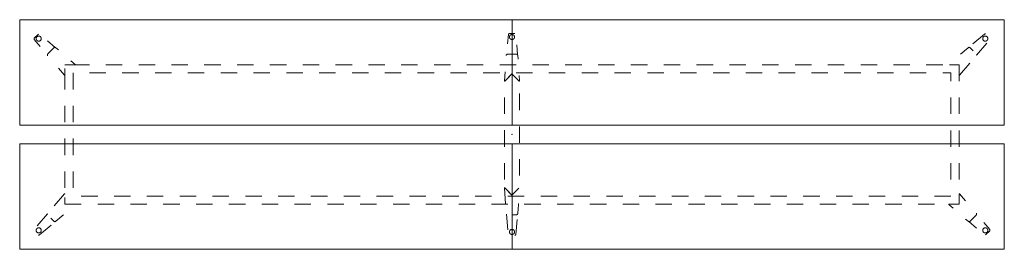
# Model space of a CAD drawing. Header units: metres. Extents: x 0 to 6, y -1.4 to 0.
import ezdxf

# ---------------------------------------------------------------- set-up
doc = ezdxf.new("R2010")
doc.units = ezdxf.units.M
doc.header["$MEASUREMENT"] = 0
doc.linetypes.add('VW-01 Short Dashed', pattern=[0.166624, 0.083312, -0.083312])
doc.layers.add('72_VITRA_INSERT', color=7, linetype='Continuous')
doc.layers.add('72_VITRA_JOYN2_D2_VITRA', color=7, linetype='Continuous', lineweight=5)
doc.layers.add('72_VITRA_JOYN2_D2_VITRA_UNDER', color=252, linetype='VW-01 Short Dashed', lineweight=5)
doc.layers.add('D2SNAP', color=1, linetype='Continuous', lineweight=18, true_color=0xff0000)

# ---------------------------------------------------------------- blocks, each defined once
blk = doc.blocks.new('72_VITRA_JOYN2_D2_JOYN_2_TOUCHDOWN_H74_600X140_GLIDES')
at = {"layer": '72_VITRA_JOYN2_D2_VITRA', "flags": 128}
for points in [[(-3.000220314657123, 0.0559838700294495), (-3.000220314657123, 0.700016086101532), (2.22569397e-08, 0.700016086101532), (2.22569397e-08, 0.0559838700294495)], [(3.000220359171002, 0.0559838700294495), (3.000220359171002, 0.700016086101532), (2.22569397e-08, 0.700016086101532), (2.22569397e-08, 0.0559838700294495)], [(-3.000220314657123, -0.0559838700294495), (-3.000220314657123, -0.700016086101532), (2.22569397e-08, -0.700016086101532), (2.22569397e-08, -0.0559838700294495)], [(3.000220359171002, -0.0559838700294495), (3.000220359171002, -0.700016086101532), (2.22569397e-08, -0.700016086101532), (2.22569397e-08, -0.0559838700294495)]]:
    blk.add_lwpolyline(points, close=True, dxfattribs=at)
at = {"layer": '72_VITRA_JOYN2_D2_VITRA_UNDER', "flags": 128}
for points in [[(-2.886187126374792, 0.6115540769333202), (-2.911104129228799, 0.5866370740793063, 0.3867434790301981), (-2.911422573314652, 0.579916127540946), (-2.831517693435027, 0.4832405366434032, -0.2529423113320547), (-2.829071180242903, 0.491441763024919), (-2.791662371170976, 0.528850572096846, -0.2566041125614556), (-2.783340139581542, 0.531270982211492), (-2.879439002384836, 0.6118498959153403, 0.3887774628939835)], [(0.0179371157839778, 0.6147901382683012), (-0.0173008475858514, 0.6147901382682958, 0.3867434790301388), (-0.022278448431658, 0.6102628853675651), (-0.0341371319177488, 0.4854016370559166, -0.2529423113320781), (-0.0266080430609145, 0.4894708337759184), (0.0262960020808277, 0.4894708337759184, -0.2566041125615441), (0.0338921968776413, 0.4852976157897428), (0.0229179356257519, 0.6102276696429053, 0.3887774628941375)], [(-0.0155142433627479, 0.5942186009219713, 0.9999999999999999), (0.0155142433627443, 0.5942186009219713, 0.9999999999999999), (-0.0155142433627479, 0.5942186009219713)], [(2.886187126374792, 0.6115540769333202, 0.3887774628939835), (2.879439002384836, 0.6118498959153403), (2.783340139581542, 0.531270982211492, -0.2566041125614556), (2.791662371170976, 0.528850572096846), (2.829071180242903, 0.491441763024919, -0.2529423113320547), (2.831517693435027, 0.4832405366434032), (2.911422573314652, 0.579916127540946, 0.3867434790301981), (2.911104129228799, 0.5866370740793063), (2.886187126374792, 0.6115540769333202)], [(-2.899641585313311, 0.5845213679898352, 0.9999999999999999), (-2.868613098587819, 0.5845213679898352, 0.9999999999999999), (-2.899641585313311, 0.5845213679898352)], [(2.868613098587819, 0.5845213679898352, 0.9999999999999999), (2.899641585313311, 0.5845213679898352, 0.9999999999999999), (2.868613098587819, 0.5845213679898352)], [(-2.725, 0.4250000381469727), (-2.662971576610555, 0.4250000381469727, 0.6948255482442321), (-2.661990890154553, 0.4276349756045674), (-2.741530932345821, 0.4963653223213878), (-2.75747386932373, 0.5102242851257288), (-2.779393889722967, 0.5292790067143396, 0.3939100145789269), (-2.791662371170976, 0.528850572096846), (-2.829071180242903, 0.491441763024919, 0.3939099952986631), (-2.829499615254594, 0.4791732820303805), (-2.810459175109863, 0.4572696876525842), (-2.796365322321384, 0.4415309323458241), (-2.727632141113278, 0.3619876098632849, 0.6937495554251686), (-2.725, 0.362971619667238)], [(0, 0.3689000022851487), (0.0438607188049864, 0.3250392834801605, 0.6948255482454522), (0.0464173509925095, 0.3262090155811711), (0.0387737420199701, 0.4310520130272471), (0.0373001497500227, 0.4521251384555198), (0.0352740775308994, 0.4810986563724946, 0.3939100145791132), (0.0262960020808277, 0.4894708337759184), (-0.0266080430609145, 0.4894708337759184, 0.3939099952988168), (-0.0355861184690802, 0.4810986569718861), (-0.0376106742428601, 0.4521468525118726), (-0.0387737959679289, 0.4310520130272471), (-0.0464177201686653, 0.3262046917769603, 0.6937495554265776), (-0.0438607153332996, 0.325039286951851)], [(2.725, 0.362971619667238, 0.6937495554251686), (2.727632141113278, 0.3619876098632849), (2.796365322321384, 0.4415309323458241), (2.810459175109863, 0.4572696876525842), (2.829499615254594, 0.4791732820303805, 0.3939099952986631), (2.829071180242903, 0.491441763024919), (2.791662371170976, 0.528850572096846, 0.3939100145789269), (2.779393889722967, 0.5292790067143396), (2.75747386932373, 0.5102242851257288), (2.741530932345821, 0.4963653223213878), (2.661990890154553, 0.4276349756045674, 0.6948255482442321), (2.662971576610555, 0.4250000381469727), (2.725, 0.4250000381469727)], [(-0.0438607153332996, -0.3250392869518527, 0.6937495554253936), (-0.0464177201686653, -0.3262046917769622), (-0.0387737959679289, -0.4310520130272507), (-0.0376106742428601, -0.4521468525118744), (-0.0355861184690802, -0.4810986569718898, 0.3939099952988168), (-0.0266080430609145, -0.4894708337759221), (0.0262960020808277, -0.4894708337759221, 0.3939100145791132), (0.0352740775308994, -0.4810986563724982), (0.0373001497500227, -0.4521251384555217), (0.0387737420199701, -0.4310520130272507), (0.0464173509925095, -0.3262090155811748, 0.6948255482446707), (0.0438607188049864, -0.3250392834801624), (0, -0.3689000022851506)], [(-2.725, -0.3629716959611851, 0.6937495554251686), (-2.727632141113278, -0.361987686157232), (-2.796365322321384, -0.4415310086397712), (-2.810459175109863, -0.4572697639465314), (-2.829499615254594, -0.4791733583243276, 0.3939099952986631), (-2.829071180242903, -0.4914418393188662), (-2.791662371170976, -0.5288506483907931, 0.3939100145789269), (-2.779393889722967, -0.5292790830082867), (-2.75747386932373, -0.5102243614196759), (-2.741530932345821, -0.4963653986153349), (-2.661990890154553, -0.4276350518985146, 0.6948255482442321), (-2.662971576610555, -0.4250001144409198), (-2.725, -0.4250001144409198)], [(2.725, -0.4249998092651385), (2.662971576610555, -0.4249998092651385, 0.6948255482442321), (2.661990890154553, -0.4276347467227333), (2.741530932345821, -0.4963650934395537), (2.75747386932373, -0.5102240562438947), (2.779393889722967, -0.5292787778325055, 0.3939100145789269), (2.791662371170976, -0.5288503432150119), (2.829071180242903, -0.4914415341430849, 0.3939099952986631), (2.829499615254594, -0.4791730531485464), (2.810459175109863, -0.4572694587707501), (2.796365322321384, -0.44153070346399), (2.727632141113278, -0.3619873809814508, 0.6937495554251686), (2.725, -0.3629713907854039)], [(-2.886187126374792, -0.6115541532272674, 0.3887774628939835), (-2.879439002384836, -0.6118499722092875), (-2.783340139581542, -0.5312710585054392, -0.2566041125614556), (-2.791662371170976, -0.5288506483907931), (-2.829071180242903, -0.4914418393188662, -0.2529423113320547), (-2.831517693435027, -0.4832406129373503), (-2.911422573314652, -0.5799162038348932, 0.3867434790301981), (-2.911104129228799, -0.5866371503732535), (-2.886187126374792, -0.6115541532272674)], [(0.0179371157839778, -0.6147901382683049, 0.3887774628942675), (0.0229179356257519, -0.6102276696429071), (0.0338921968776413, -0.4852976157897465, -0.2566041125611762), (0.0262960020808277, -0.4894708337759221), (-0.0266080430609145, -0.4894708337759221, -0.2529423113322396), (-0.0341371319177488, -0.4854016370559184), (-0.022278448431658, -0.6102628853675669, 0.3867434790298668), (-0.0173008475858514, -0.6147901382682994), (0.0179371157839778, -0.6147901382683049)], [(2.886187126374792, -0.611553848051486), (2.911104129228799, -0.5866368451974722, 0.3867434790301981), (2.911422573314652, -0.579915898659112), (2.831517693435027, -0.4832403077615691, -0.2529423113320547), (2.829071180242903, -0.4914415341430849), (2.791662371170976, -0.5288503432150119, -0.2566041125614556), (2.783340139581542, -0.531270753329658), (2.879439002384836, -0.6118496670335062, 0.3887774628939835)], [(-2.899641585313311, -0.5845214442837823, 0.9999999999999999), (-2.868613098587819, -0.5845214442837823, 0.9999999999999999), (-2.899641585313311, -0.5845214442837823)], [(-0.0155142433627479, -0.594218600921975, 0.9999999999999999), (0.0155142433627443, -0.594218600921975, 0.9999999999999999), (-0.0155142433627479, -0.594218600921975)], [(2.868613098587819, -0.5845214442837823, 0.9999999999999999), (2.899641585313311, -0.5845214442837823, 0.9999999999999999), (2.868613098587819, -0.5845214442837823)]]:
    blk.add_lwpolyline(points, format="xyb", close=True, dxfattribs=at)
for points in [[(-2.725002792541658, -0.4249999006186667), (2.724997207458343, -0.4249999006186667), (2.724997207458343, 0.4250000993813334), (-2.725002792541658, 0.4250000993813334)], [(-2.675002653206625, 0.3750000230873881), (-2.675002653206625, -0.3749999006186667), (2.674997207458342, -0.3749999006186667), (2.674997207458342, 0.3750000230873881)], [(-0.0446953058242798, -0.3237742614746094), (-0.0438283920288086, -0.3250715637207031), (0, -0.3689000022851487), (0.0438284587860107, -0.3250715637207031), (0.0446953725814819, -0.3237742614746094), (0.0450000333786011, -0.3222431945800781), (0.0450000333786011, 0.3222431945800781), (0.0446953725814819, 0.3237742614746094), (0.0438284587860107, 0.3250715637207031), (0, 0.3689000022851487), (-0.0438283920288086, 0.3250715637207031), (-0.0446953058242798, 0.3237742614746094), (-0.0449999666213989, 0.3222431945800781), (-0.0449999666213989, -0.3222431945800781)]]:
    blk.add_lwpolyline(points, close=True, dxfattribs=at)
at = {"layer": 'D2SNAP', "linetype": 'Continuous', "lineweight": 5}
for p in [(-2.792541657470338e-06, 6.123436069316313e-08), (0, 0), (0, 0), (0, 0), (3.26930301e-08, 0)]:
    blk.add_point(p, dxfattribs=at)
blk = doc.blocks.new('72vitra_joyn2289FFE3B0A1FD478698FF8E9461934EE0')
blk.add_blockref('72_VITRA_JOYN2_D2_JOYN_2_TOUCHDOWN_H74_600X140_GLIDES', (3, -0.7000000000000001))
blk = doc.blocks.new('XCAD03FDB7583949099377BF1FD6473B54A05E')
at = {"color": 7}
blk.add_blockref('72vitra_joyn2289FFE3B0A1FD478698FF8E9461934EE0', (0, 0), dxfattribs=at)

msp = doc.modelspace()

# ---------------------------------------------------------------- block references
at = {"layer": '72_VITRA_INSERT'}
msp.add_blockref('XCAD03FDB7583949099377BF1FD6473B54A05E', (0, 0), dxfattribs=at)

doc.saveas('drawing.dxf')
